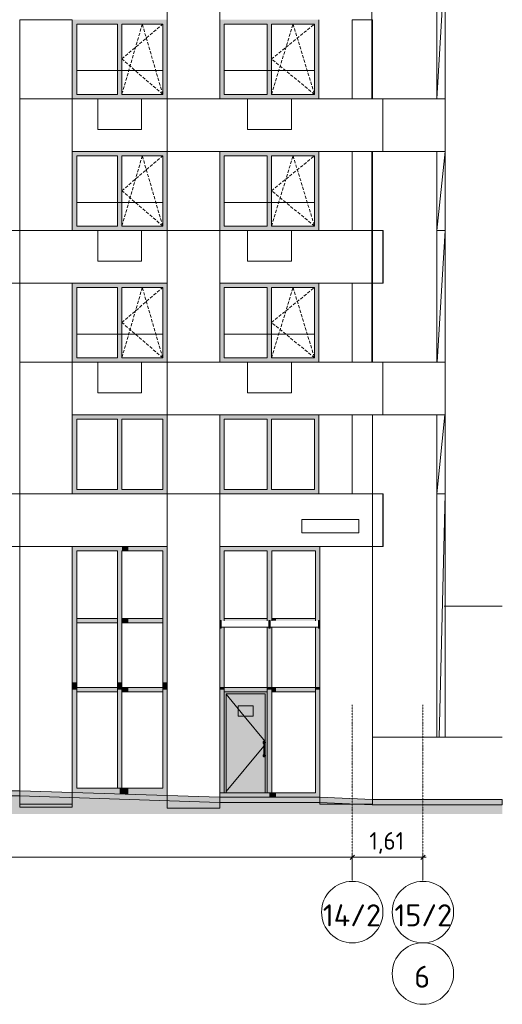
# Model space of a CAD drawing. Header units: millimetres. Extents: x -2957 to 750800, y -5565 to 168688.
# Tile 10 of 22: x 61266 to 72266, y -5565 to 16860. Entities that reach past the tile are written whole.
import ezdxf

# ---------------------------------------------------------------- set-up
doc = ezdxf.new("R2010")
doc.units = ezdxf.units.MM
doc.header["$MEASUREMENT"] = 0
doc.header["$XCLIPFRAME"] = 0
doc.linetypes.add('OO_EOIAAY', pattern=[105.833361, 70.555568, -35.277793])
doc.linetypes.add('Штрихпунктирная', pattern=[6.702778, 3.527778, -1.763889, 0, -1.411111])
for name, color, linetype, lineweight in [('0_Ном._пера__1', 7, 'Continuous', 0), ('0_Ном._пера__120', 7, 'Continuous', 0), ('0_Ном._пера__141', 7, 'Continuous', 5), ('0_Ном._пера__19', 255, 'Continuous', 0), ('0_Ном._пера__2', 8, 'Continuous', 15), ('АР-Чертеж-Размеры.АР_Ном._пера__1', 7, 'Continuous', 0)]:
    doc.layers.add(name, color=color, linetype=linetype, lineweight=lineweight)
doc.layers.add('0_Ном._пера__102', color=7, linetype='Continuous', lineweight=5, true_color=0xcccccc)
doc.layers.add('0_Ном._пера__161', color=7, linetype='Continuous', lineweight=13, true_color=0x6a6a6a)
doc.layers.add('АР-Чертеж-Размеры.АР', color=7, linetype='Continuous')
doc.styles.add('РЎР“Р•РќР•Р\xa0РР\xa0_РЎРўРР›Р¬_1', font='isocpeur.ttf')
doc.styles.add('РЎР“Р•РќР•Р\xa0РР\xa0_РЎРўРР›Р¬_2', font='GOST_Common.ttf')
doc.dimstyles.new('СГЕНЕРИР_СТИЛЬ__1', dxfattribs={"dimtxt": 400, "dimasz": 95, "dimexe": 0.18, "dimexo": 30000, "dimgap": 0, "dimtad": 1, "dimtih": 1, "dimtoh": 1, "dimlfac": 0.001, "dimzin": 0, "dimdsep": 46, "dimtxsty": 'РЎР“Р•РќР•Р\xa0РР\xa0_РЎРўРР›Р¬_2', "dimblk": 'ARROWHEAD_6', "dimblk1": 'ARROWHEAD_6', "dimblk2": 'ARROWHEAD_6', "dimcen": 0.09, "dimclrd": 7, "dimclre": 7, "dimclrt": 7, "dimadec": 0, "dimazin": 0, "dimtfac": 1, "dimtdec": 4, "dimtmove": 0, "dimatfit": 3, "dimfxl": 0, "dimtolj": 1, "dimtzin": 0, "dimarcsym": 0})
picture_1 = doc.add_image_def('image3.png', size_in_pixel=(882, 837))
picture_2 = doc.add_image_def('image1.png', size_in_pixel=(882, 833))
picture_3 = doc.add_image_def('image6.png', size_in_pixel=(877, 829))

# ---------------------------------------------------------------- blocks, each defined once
blk = doc.blocks.new('*D2')
at = {"layer": 'АР-Чертеж-Размеры.АР_Ном._пера__1', "color": 7, "linetype": 'Continuous', "lineweight": 0}
for p, q in [((24852, -2216), (24927, -2216)), ((24977, -2166), (24877, -2266)), ((24927, -2735), (24927, -2123)), ((24927, -2216), (68847, -2216)), ((68897, -2166), (68797, -2266)), ((68847, -2735), (68847, -2123))]:
    blk.add_line(p, q, dxfattribs=at)
at = {"layer": 'АР-Чертеж-Размеры.АР_Ном._пера__1', "color": 7, "lineweight": 0, "insert": (46230, -2136), "char_height": 400, "attachment_point": 7, "style": 'РЎР“Р•РќР•Р\xa0РР\xa0_РЎРўРР›Р¬_2'}
blk.add_mtext('\\A1;{\\pql;\\fGOST Common|b0|i0|c204|p0;\\W1.000000;43,92}', dxfattribs=at)
blk = doc.blocks.new('ARROWHEAD_6')
at = {"color": 0, "linetype": 'Continuous', "lineweight": 0}
for p, q in [((0, 0), (-1, 0)), ((-0.5, -0.5), (0.5, 0.5))]:
    blk.add_line(p, q, dxfattribs=at)
blk = doc.blocks.new('*D4')
at = {"layer": 'АР-Чертеж-Размеры.АР_Ном._пера__1', "color": 7, "linetype": 'Continuous', "lineweight": 0}
for p, q in [((68897, -2166), (68797, -2266)), ((68847, -2735), (68847, -2123)), ((68847, -2216), (70457, -2216)), ((70407, -2266), (70507, -2166)), ((70457, -2735), (70457, -2123)), ((70457, -2216), (70532, -2216))]:
    blk.add_line(p, q, dxfattribs=at)
at = {"layer": 'АР-Чертеж-Размеры.АР_Ном._пера__1', "color": 7, "lineweight": 0, "insert": (69237, -2136), "char_height": 400, "attachment_point": 7, "style": 'РЎР“Р•РќР•Р\xa0РР\xa0_РЎРўРР›Р¬_2'}
blk.add_mtext('\\A1;{\\pql;\\fGOST Common|b0|i0|c204|p0;\\W1.000000;1,61}', dxfattribs=at)

msp = doc.modelspace()

# ---------------------------------------------------------------- hatches: boundary and pattern name
at = {"layer": '0_Ном._пера__1', "linetype": 'Continuous', "lineweight": 0}
msp.add_hatch(color=7, dxfattribs=at).paths.add_polyline_path([(72266.494, -900), (69306.024, -900), (68102.01, -850), (65826.06, -850), (61266.013, -700), (58817.624, -700), (57616.084, -650), (55116.034, -650), (46496.362, -200), (44809.438, -200), (42485.877, 0), (40542.313, 0), (34960.956, 130), (33025.749, 130), (31825.749, 249.966), (29515.484, 249.966), (28315.752, 399.957), (24246.425, 399.957), (24246.554, 350), (21142.335, 350), (17577.459, 350), (17577.459, 550), (13375.95, 550), (11939.362, 600), (11950.54, 900), (9010.063, 900), (9010.063, 1299.693), (5769.407, 1300), (5769.407, 1520), (3604.141, 1520), (2584.243, 1500), (-1426.912, 1600), (-2957.29, 1600), (-2957.29, 1480), (-1428.408, 1480), (2583.924, 1379.971), (3605.317, 1400), (5649.407, 1400), (5649.407, 1180.011), (8890.013, 1179.704), (8890.013, 780), (11819.362, 780), (11819.362, 484.104), (13373.862, 430), (17457.459, 430), (17457.459, 230), (21142.335, 230), (24344.494, 230), (24344.365, 279.957), (28315.737, 272.177), (29515.484, 129.966), (31819.766, 129.966), (33019.766, 10), (34959.559, 10), (40540.916, -120), (42480.722, -120), (44804.283, -320), (46493.232, -320), (55112.904, -770), (57616.084, -770), (58816.258, -820), (61264.04, -820), (65824.087, -970), (68099.519, -970), (69303.533, -1020), (72266.494, -1020)])
at = {"layer": '0_Ном._пера__161', "linetype": 'Continuous', "lineweight": 0, "true_color": 0x696969}
for points in [[(62465.707, 16860), (62465.707, 16760), (62565.584, 16760), (63495.585, 16760), (63595.585, 16760), (64525.586, 16760), (64625.579, 16760), (64625.579, 16860)], [(68086.074, 16860.004), (65826.181, 16860.003), (65826.181, 16760.004), (65926.179, 16760.004), (66906.127, 16760.004), (67006.127, 16760.004), (67986.074, 16760.004), (68086.074, 16760.004)], [(62565.584, 16760), (62465.707, 16760), (62465.707, 15160), (62565.584, 15160)], [(63495.585, 16760), (63495.585, 15160), (63595.585, 15160), (63595.585, 16760)], [(64625.579, 16760), (64525.586, 16760), (64525.586, 15160), (64625.579, 15160)], [(65826.181, 16760.004), (65826.181, 15160.004), (65926.179, 15160.004), (65926.179, 16760.004)], [(66906.127, 16760.004), (66906.127, 15160.004), (67006.127, 15160.004), (67006.127, 16760.004)], [(67986.074, 16760.004), (67986.074, 15160.004), (68086.074, 15160.004), (68086.074, 16760.004)], [(62465.707, 15160), (62465.707, 15060), (64625.579, 15060), (64625.579, 15160), (64525.586, 15160), (63595.585, 15160), (63495.585, 15160), (62565.584, 15160)], [(65826.181, 15160.004), (65826.181, 15060.004), (68086.074, 15060.004), (68086.074, 15160.004), (67986.074, 15160.004), (67006.127, 15160.004), (66906.127, 15160.004), (65926.179, 15160.004)], [(62465.707, 13859.999), (62465.707, 13759.999), (62565.584, 13759.999), (63495.585, 13759.999), (63595.585, 13759.999), (64525.586, 13759.999), (64625.579, 13759.999), (64625.579, 13859.999)], [(62565.584, 13759.999), (62465.707, 13759.999), (62465.707, 12159.999), (62565.584, 12159.999)], [(63495.585, 13759.999), (63495.585, 12159.999), (63595.585, 12159.999), (63595.585, 13759.999)], [(64625.579, 13759.999), (64525.586, 13759.999), (64525.586, 12159.999), (64625.579, 12159.999)], [(68086.074, 13860.004), (65826.181, 13860.004), (65826.181, 13760.004), (65926.179, 13760.004), (66906.127, 13760.004), (67006.127, 13760.004), (67986.074, 13760.004), (68086.074, 13760.004)], [(65826.181, 13760.004), (65826.181, 12160.004), (65926.179, 12160.004), (65926.179, 13760.004)], [(66906.127, 13760.004), (66906.127, 12160.004), (67006.127, 12160.004), (67006.127, 13760.004)], [(67986.074, 13760.004), (67986.074, 12160.004), (68086.074, 12160.004), (68086.074, 13760.004)], [(62465.707, 12159.999), (62465.707, 12059.999), (64625.579, 12059.999), (64625.579, 12159.999), (64525.586, 12159.999), (63595.585, 12159.999), (63495.585, 12159.999), (62565.584, 12159.999)], [(65826.181, 12160.004), (65826.181, 12060.004), (68086.074, 12060.004), (68086.074, 12160.004), (67986.074, 12160.004), (67006.127, 12160.004), (66906.127, 12160.004), (65926.179, 12160.004)], [(62465.707, 10859.999), (62465.707, 10759.999), (62565.584, 10759.999), (63495.585, 10759.999), (63595.585, 10759.999), (64525.586, 10759.999), (64625.579, 10759.999), (64625.579, 10859.999)], [(68086.074, 10860.004), (65826.181, 10860.004), (65826.181, 10760.004), (65926.179, 10760.004), (66906.127, 10760.004), (67006.127, 10760.004), (67986.074, 10760.004), (68086.074, 10760.004)], [(62565.584, 10759.999), (62465.707, 10759.999), (62465.707, 9159.999), (62565.584, 9159.999)], [(63495.585, 10759.999), (63495.585, 9159.999), (63595.585, 9159.999), (63595.585, 10759.999)], [(64625.579, 10759.999), (64525.586, 10759.999), (64525.586, 9159.999), (64625.579, 9159.999)], [(65826.181, 10760.004), (65826.181, 9160.004), (65926.179, 9160.004), (65926.179, 10760.004)], [(66906.127, 10760.004), (66906.127, 9160.004), (67006.127, 9160.004), (67006.127, 10760.004)], [(67986.074, 10760.004), (67986.074, 9160.004), (68086.074, 9160.004), (68086.074, 10760.004)], [(62465.707, 9159.999), (62465.707, 9059.999), (64625.579, 9059.999), (64625.579, 9159.999), (64525.586, 9159.999), (63595.585, 9159.999), (63495.585, 9159.999), (62565.584, 9159.999)], [(65826.181, 9160.004), (65826.181, 9060.004), (68086.074, 9060.004), (68086.074, 9160.004), (67986.074, 9160.004), (67006.127, 9160.004), (66906.127, 9160.004), (65926.179, 9160.004)], [(62465.707, 7859.999), (62465.707, 7759.999), (62565.584, 7759.999), (63495.585, 7759.999), (63595.585, 7759.999), (64525.586, 7759.999), (64625.579, 7759.999), (64625.579, 7859.999)], [(68086.074, 7860.004), (65826.181, 7860.004), (65826.181, 7760.004), (65926.179, 7760.004), (66906.127, 7760.004), (67006.127, 7760.004), (67986.074, 7760.004), (68086.074, 7760.004)], [(62565.584, 7759.999), (62465.707, 7759.999), (62465.707, 6159.999), (62565.584, 6159.999)], [(63495.585, 7759.999), (63495.585, 6159.999), (63595.585, 6159.999), (63595.585, 7759.999)], [(64625.579, 7759.999), (64525.586, 7759.999), (64525.586, 6159.999), (64625.579, 6159.999)], [(65826.181, 7760.004), (65826.181, 6160.004), (65926.179, 6160.004), (65926.179, 7760.004)], [(66906.127, 7760.004), (66906.127, 6160.004), (67006.127, 6160.004), (67006.127, 7760.004)], [(67986.074, 7760.004), (67986.074, 6160.004), (68086.074, 6160.004), (68086.074, 7760.004)], [(62465.707, 6159.999), (62465.707, 6059.999), (64625.579, 6059.999), (64625.579, 6159.999), (64525.586, 6159.999), (63595.585, 6159.999), (63495.585, 6159.999), (62565.584, 6159.999)], [(65826.181, 6160.004), (65826.181, 6060.004), (68086.074, 6060.004), (68086.074, 6160.004), (67986.074, 6160.004), (67006.127, 6160.004), (66906.127, 6160.004), (65926.179, 6160.004)], [(62466.072, 3172.214), (62566.072, 3172.214), (62566.072, 4859.999), (62466.072, 4859.999)], [(62566.072, 4759.999), (63496.007, 4759.999), (63496.007, 4859.999), (62566.072, 4859.999)], [(63496.007, 3122.214), (63596.007, 3122.214), (63596.007, 4859.999), (63496.007, 4859.999)], [(63596.007, 4759.999), (63746.072, 4759.999), (63746.072, 4859.999), (63596.007, 4859.999)], [(63746.072, 4859.999), (63746.072, 4759.999), (64527.595, 4759.999), (64527.595, 4859.999)], [(64527.595, 3172.214), (64626.055, 3172.214), (64626.055, 4860), (64527.595, 4860)], [(65826.061, 4860), (65826.061, 3179.022), (65856.061, 3179.022), (65856.061, 3178.157), (65856.061, 3177.945), (65856.061, 3169.617), (65926.061, 3169.617), (65926.061, 4860)], [(65926.061, 4759.999), (68109.913, 4759.999), (68109.913, 4859.999), (65926.061, 4859.999)], [(67009.481, 4759.999), (66909.481, 4759.999), (66909.481, 3169.617), (66944.481, 3169.617), (66944.481, 3179.022), (66974.481, 3179.022), (66974.481, 3169.617), (67009.481, 3169.617)], [(68034.582, 4759.999), (68009.913, 4759.999), (68009.913, 3169.617), (68079.913, 3169.617), (68079.913, 3177.778), (68109.913, 3177.778), (68109.913, 4759.999)], [(62466.072, 1768.036), (62566.072, 1768.036), (62566.072, 3172.214), (62466.072, 3172.214)], [(62566.072, 3122.214), (63496.007, 3122.214), (63496.007, 3222.214), (62566.072, 3222.214)], [(63596.007, 3122.214), (63746.072, 3122.214), (63746.072, 3222.214), (63596.007, 3222.214)], [(63746.072, 3222.214), (63746.072, 3122.214), (64527.595, 3122.214), (64527.595, 3222.214)], [(64527.595, 1768.036), (64626.055, 1768.036), (64626.055, 3172.214), (64527.595, 3172.214)], [(65826.061, 3179.022), (65826.061, 3036.526), (65856.061, 3036.526), (65856.061, 3179.022)], [(65926.061, 3222.214), (65926.061, 3169.617), (66909.481, 3169.617), (66909.481, 3222.214)], [(66944.481, 3179.022), (66944.481, 3036.526), (66974.481, 3036.526), (66974.481, 3179.022)], [(67009.481, 3222.214), (67009.481, 3169.617), (67106.061, 3169.617), (67106.061, 3222.214)], [(67106.061, 3222.214), (67106.061, 3169.617), (68009.913, 3169.617), (68009.913, 3222.214)], [(68079.913, 3177.778), (68079.913, 3036.526), (68109.913, 3036.526), (68109.913, 3177.778)], [(63496.007, 1768.036), (63596.007, 1768.036), (63596.007, 3122.214), (63496.007, 3122.214)], [(65826.061, 3002.695), (65856.061, 3002.695), (65856.061, 3036.526), (65826.061, 3036.526)], [(65826.061, 1659.47), (65926.061, 1659.47), (65926.061, 3027.927), (65856.061, 3027.927), (65856.061, 3002.695), (65826.061, 3002.695)], [(66909.481, 1659.47), (67009.481, 1659.47), (67009.481, 3027.927), (66974.481, 3027.927), (66974.481, 3002.695), (66944.481, 3002.695), (66944.481, 3027.927), (66909.481, 3027.927)], [(66944.481, 3002.695), (66974.481, 3002.695), (66974.481, 3036.526), (66944.481, 3036.526)], [(68009.913, 3027.927), (68009.913, 1659.47), (68109.913, 1659.47), (68109.913, 3002.695), (68079.913, 3002.695), (68079.913, 3027.927)], [(68079.913, 3002.695), (68109.913, 3002.695), (68109.913, 3036.526), (68079.913, 3036.526)], [(62466.072, 1599.47), (62566.072, 1599.47), (62566.072, 1768.036), (62466.072, 1768.036)], [(62566.072, -641.964), (62566.072, 1599.47), (62466.072, 1599.47), (62466.072, -641.964)], [(62566.072, 1549.47), (63496.007, 1549.47), (63496.007, 1649.47), (62566.072, 1649.47)], [(63496.007, 1599.47), (63596.007, 1599.47), (63596.007, 1768.036), (63496.007, 1768.036)], [(63496.007, -641.964), (63546.007, -641.964), (63596.007, -641.964), (63596.007, 1599.47), (63496.007, 1599.47)], [(63596.007, 1549.47), (63746.072, 1549.47), (63746.072, 1649.47), (63596.007, 1649.47)], [(63746.072, 1649.47), (63746.072, 1549.47), (64527.595, 1549.47), (64527.595, 1649.47)], [(64527.595, 1599.47), (64626.055, 1599.47), (64626.055, 1768.036), (64527.595, 1768.036)], [(64527.595, -641.964), (64626.055, -740.424), (64626.055, 1599.47), (64527.595, 1599.47)], [(65826.061, 1599.47), (65926.061, 1599.47), (65926.061, 1659.47), (65826.061, 1659.47)], [(65926.061, -750.53), (65926.061, 1599.47), (65826.061, 1599.47), (65826.061, -750.53)], [(65926.061, 1549.47), (66909.481, 1549.47), (66909.481, 1649.47), (65926.061, 1649.47)], [(66909.481, 1599.47), (67009.481, 1599.47), (67009.481, 1659.47), (66909.481, 1659.47)], [(66909.481, -750.53), (67009.481, -750.53), (67009.481, 1599.47), (66909.481, 1599.47)], [(67009.481, 1549.47), (67106.061, 1549.47), (67106.061, 1649.47), (67009.481, 1649.47)], [(67106.061, 1549.47), (68009.913, 1549.47), (68009.913, 1599.47), (68009.913, 1649.47), (67106.061, 1649.47)], [(68009.913, 1599.47), (68109.913, 1599.47), (68109.913, 1659.47), (68009.913, 1659.47)], [(68109.913, -855.353), (68109.913, 1599.47), (68009.913, 1599.47), (68009.913, -750.53)], [(65926.061, 1549.47), (65971.061, 1504.47), (66864.481, 1504.47), (66909.481, 1549.47)], [(65926.061, -750.53), (65971.061, -750.53), (65971.061, 1504.47), (65926.061, 1549.47)], [(66864.481, 109.502), (66864.853, 108.705), (66866.071, 104.159), (66866.481, 99.47), (66866.071, 94.782), (66864.853, 90.236), (66864.481, 89.439), (66864.481, -750.53), (66909.481, -750.53), (66909.481, 1549.47), (66864.481, 1504.47), (66864.481, 409.502), (66864.853, 408.705), (66866.071, 404.159), (66866.481, 399.47), (66866.071, 394.782), (66864.853, 390.236), (66864.481, 389.439)], [(66246.061, 999.47), (66589.481, 999.47), (66589.481, 1229.47), (66246.061, 1229.47)], [(66849.481, 374.455), (66849.481, 124.485), (66852.981, 122.853), (66856.837, 120.153), (66860.165, 116.825), (66862.864, 112.97), (66864.481, 109.502), (66864.481, 389.439), (66862.864, 385.97), (66860.165, 382.115), (66856.837, 378.787), (66852.981, 376.088)], [(62466.072, -641.964), (62466.072, -739.475), (63546.007, -774.999), (63546.007, -641.964)], [(63546.007, -641.964), (63546.007, -774.999), (63746.072, -781.58), (63746.072, -641.964)], [(64626.056, -810.527), (64626.056, -740.424), (64527.595, -641.964), (63746.072, -641.964), (63746.072, -781.58)], [(65826.061, -750.53), (65826.06, -850), (66959.481, -850.53), (66959.481, -750.53)], [(66959.481, -750.53), (66959.481, -850.53), (67106.061, -850.53), (67106.061, -750.53)], [(67106.061, -750.53), (67106.061, -850.53), (68109.913, -855.353), (68009.913, -750.53)]]:
    msp.add_hatch(color=251, dxfattribs=at).paths.add_polyline_path(points)
h = msp.add_hatch(color=251, dxfattribs=at)
h.paths.add_polyline_path([(65971.061, 1504.47), (65971.061, -750.53), (66864.481, -750.53), (66864.481, 89.439), (66862.864, 85.97), (66860.165, 82.115), (66856.837, 78.787), (66852.981, 76.087), (66848.716, 74.098), (66844.17, 72.88), (66839.481, 72.47), (66834.793, 72.88), (66830.247, 74.098), (66825.981, 76.087), (66822.126, 78.787), (66818.798, 82.115), (66816.099, 85.97), (66814.11, 90.236), (66812.892, 94.782), (66812.481, 99.47), (66812.892, 104.159), (66814.11, 108.705), (66816.099, 112.97), (66818.798, 116.825), (66822.126, 120.153), (66825.981, 122.853), (66829.481, 124.485), (66829.481, 374.455), (66825.981, 376.088), (66822.126, 378.787), (66818.798, 382.115), (66816.099, 385.97), (66814.11, 390.236), (66812.892, 394.782), (66812.481, 399.47), (66812.892, 404.159), (66814.11, 408.705), (66816.099, 412.97), (66818.798, 416.825), (66822.126, 420.153), (66825.981, 422.853), (66830.247, 424.842), (66834.793, 426.06), (66839.481, 426.47), (66844.17, 426.06), (66848.716, 424.842), (66852.981, 422.853), (66856.837, 420.153), (66860.165, 416.825), (66862.864, 412.97), (66864.481, 409.502), (66864.481, 1504.47)])
h.paths.add_polyline_path([(66246.061, 1229.47), (66589.481, 1229.47), (66589.481, 999.47), (66246.061, 999.47)], flags=0)
at = {"layer": '0_Ном._пера__19', "linetype": 'Continuous', "lineweight": 0}
msp.add_hatch(color=255, dxfattribs=at).paths.add_polyline_path([(-1428.408, 1480), (-2957.29, 1480), (-2957.29, -1229.779), (72266.494, -1229.779), (72266.494, -1020), (69303.533, -1020), (68099.519, -970), (65824.087, -970), (61264.04, -820), (58816.258, -820), (57616.084, -770), (55112.904, -770), (46493.232, -320), (44804.283, -320), (42480.722, -120), (40540.916, -120), (34959.559, 10), (33019.766, 10), (31819.766, 129.966), (29515.484, 129.966), (28315.752, 279.957), (24344.365, 279.77), (24344.494, 230), (21142.335, 230), (17457.459, 230), (17457.459, 430), (13373.862, 430), (11819.362, 484.104), (11819.362, 780), (8890.013, 780), (8890.013, 1179.704), (5649.407, 1180.011), (5649.407, 1400), (3605.317, 1400), (2583.924, 1379.971)])

# ---------------------------------------------------------------- linework, layer by layer
at = {"layer": '0_Ном._пера__1', "color": 7, "linetype": 'Continuous', "lineweight": 0}
for p, q in [((70774.395, 15060), (70774.398, 19860)), ((70774.396, 15060), (70955.856, 18060)), ((62565.584, 15700), (64525.586, 15700)), ((63595.585, 15700), (64525.586, 15700)), ((65926.179, 15700), (67986.074, 15700)), ((67006.127, 15700), (67986.074, 15700)), ((63046.015, 15060), (64046.015, 15060)), ((63046.015, 14360), (63046.015, 15060)), ((64046.015, 14360), (64046.015, 15060)), ((66461.023, 15060), (67461.023, 15060)), ((66461.023, 14360), (66461.023, 15060)), ((67461.023, 14360), (67461.023, 15060)), ((63046.015, 14360), (64046.015, 14360)), ((66461.023, 14360), (67461.023, 14360)), ((70774.391, 12060), (70966.033, 13860)), ((70774.392, 9060), (70774.395, 13860)), ((62565.584, 12700.001), (64525.586, 12700.001)), ((63595.585, 12700), (64525.586, 12700)), ((65926.179, 12700.001), (67986.074, 12700.001)), ((67006.127, 12700), (67986.074, 12700)), ((63046.015, 12060), (64046.015, 12060)), ((63046.015, 11360), (63046.015, 12060)), ((64046.015, 11360), (64046.015, 12060)), ((66461.023, 12060), (67461.023, 12060)), ((66461.023, 11360), (66461.023, 12060)), ((67461.023, 11360), (67461.023, 12060)), ((70966.028, 12060), (70774.391, 12060)), ((70784.568, 9060), (70966.028, 12060)), ((63046.015, 11360), (64046.015, 11360)), ((66461.023, 11360), (67461.023, 11360)), ((62565.584, 9700), (64525.586, 9700)), ((65926.179, 9700), (67986.074, 9700)), ((63046.015, 9060), (64046.015, 9060)), ((63046.015, 8360), (63046.015, 9060)), ((64046.015, 8360), (64046.015, 9060)), ((66461.023, 9060), (67461.023, 9060)), ((66461.023, 8360), (66461.023, 9060)), ((67461.023, 8360), (67461.023, 9060)), ((63046.015, 8360), (64046.015, 8360)), ((66461.023, 8360), (67461.023, 8360)), ((70774.387, 519.976), (70774.391, 7860)), ((70774.391, 6060), (70955.85, 7860)), ((70966.028, 6060), (70774.391, 6060)), ((70829.642, 519.976), (70966.028, 6060)), ((62466.072, 4860), (62466.072, -741.964)), ((62566.072, 3222.214), (62566.072, 4759.999)), ((62566.072, 4759.999), (63496.007, 4759.999)), ((63496.007, 3122.214), (63496.007, 4759.999)), ((63596.007, 4759.999), (63746.072, 4759.999)), ((63596.007, 3222.214), (63596.007, 4759.999)), ((63746.072, 4759.999), (64527.595, 4759.999)), ((64527.595, 3222.214), (64527.595, 4759.999)), ((65926.061, 3222.214), (65926.061, 4759.999)), ((65926.061, 4759.999), (66909.481, 4759.999)), ((66909.481, 3169.617), (66909.481, 4759.999)), ((67009.481, 3222.214), (67009.481, 4759.999)), ((67009.481, 4759.999), (67106.061, 4759.999)), ((67106.061, 4759.999), (68009.913, 4759.999)), ((68009.913, 3222.214), (68009.913, 4759.999)), ((62566.072, 3172.214), (62566.072, 3222.214)), ((62566.072, 3222.214), (63496.007, 3222.214)), ((62566.072, 3172.214), (62566.072, 3122.214)), ((63596.007, 3122.214), (63596.007, 3222.214)), ((63596.007, 3222.214), (63746.072, 3222.214)), ((63746.072, 3222.214), (64527.595, 3222.214)), ((64527.595, 3172.214), (64527.595, 3222.214)), ((64527.595, 3122.214), (64527.595, 3172.214)), ((65826.061, 3036.526), (65826.061, 3179.022)), ((65856.061, 3179.022), (65826.061, 3179.022)), ((65856.061, 3179.022), (65856.061, 3036.526)), ((65926.061, 3172.214), (65926.061, 3222.214)), ((65926.061, 3222.214), (66909.481, 3222.214)), ((65926.061, 3172.214), (65926.061, 3169.617)), ((66944.481, 3036.526), (66944.481, 3179.022)), ((66974.481, 3179.022), (66944.481, 3179.022)), ((66974.481, 3179.022), (66974.481, 3036.526)), ((67009.481, 3222.214), (67106.061, 3222.214)), ((67009.481, 3169.617), (67009.481, 3222.214)), ((67106.061, 3222.214), (68009.913, 3222.214)), ((68009.913, 3172.214), (68009.913, 3222.214)), ((68079.913, 3036.526), (68079.913, 3177.778)), ((68079.913, 3177.778), (68109.913, 3177.778)), ((68109.913, 3177.778), (68109.913, 3036.526)), ((62566.072, 1768.036), (62566.072, 3122.214)), ((62566.072, 3122.214), (63496.007, 3122.214)), ((63496.007, 1768.036), (63496.007, 3122.214)), ((63596.007, 1768.036), (63596.007, 3122.214)), ((63596.007, 3122.214), (63746.072, 3122.214)), ((63746.072, 3122.214), (64527.595, 3122.214)), ((64527.595, 1768.036), (64527.595, 3122.214)), ((65826.061, 3002.695), (65826.061, 3036.526)), ((65856.061, 3036.526), (65826.061, 3036.526)), ((65856.061, 3002.695), (65826.061, 3002.695)), ((65856.061, 3036.526), (65856.061, 3002.695)), ((65926.061, 1659.47), (65926.061, 3027.927)), ((66909.481, 1659.47), (66909.481, 3027.927)), ((66944.481, 3002.695), (66944.481, 3036.526)), ((66974.481, 3036.526), (66944.481, 3036.526)), ((66974.481, 3002.695), (66944.481, 3002.695)), ((66974.481, 3036.526), (66974.481, 3002.695)), ((67009.481, 1659.47), (67009.481, 3027.927)), ((68009.913, 1659.47), (68009.913, 3027.927)), ((68079.913, 3028.365), (68079.913, 3036.526)), ((68109.913, 3036.526), (68079.913, 3036.526)), ((68079.913, 3002.695), (68079.913, 3027.927)), ((68109.913, 3002.695), (68079.913, 3002.695)), ((68109.913, 3036.526), (68109.913, 3002.695)), ((62566.072, 1649.47), (62566.072, 1768.036)), ((62566.072, 1649.47), (63496.007, 1649.47)), ((62566.072, 1649.47), (62566.072, 1549.47)), ((63496.007, 1649.47), (63496.007, 1768.036)), ((63496.007, 1599.47), (63496.007, 1649.47)), ((63496.007, -641.964), (63496.007, 1599.47)), ((63596.007, 1649.47), (63596.007, 1768.036)), ((63596.007, 1649.47), (63746.072, 1649.47)), ((63596.007, 1649.47), (63596.007, 1549.47)), ((63746.072, 1649.47), (64527.595, 1649.47)), ((64527.595, 1649.47), (64527.595, 1768.036)), ((64527.595, 1599.47), (64527.595, 1649.47)), ((64527.595, 1549.47), (64527.595, 1599.47)), ((65926.061, 1649.47), (65926.061, 1659.47)), ((65926.061, 1599.47), (65926.061, 1649.47)), ((65926.061, 1649.47), (66909.481, 1649.47)), ((65926.061, 1549.47), (65926.061, 1599.47)), ((66909.481, 1649.47), (66909.481, 1659.47)), ((66909.481, 1599.47), (66909.481, 1649.47)), ((66909.481, 1549.47), (66909.481, 1599.47)), ((67009.481, 1649.47), (67009.481, 1659.47)), ((67009.481, 1649.47), (67106.061, 1649.47)), ((67009.481, 1599.47), (67009.481, 1649.47)), ((67009.481, 1549.47), (67009.481, 1599.47)), ((67106.061, 1649.47), (68009.913, 1649.47)), ((68009.913, 1649.47), (68009.913, 1659.47)), ((68009.913, 1599.47), (68009.913, 1649.47)), ((68009.913, 1549.47), (68009.913, 1599.47)), ((62566.072, -641.964), (62566.072, 1549.47)), ((62566.072, 1549.47), (63496.007, 1549.47)), ((63596.007, -641.964), (63596.007, 1549.47)), ((63596.007, 1549.47), (63746.072, 1549.47)), ((63746.072, 1549.47), (64527.595, 1549.47)), ((64527.595, -641.964), (64527.595, 1549.47)), ((65926.061, 1549.47), (65926.061, -750.53)), ((66909.481, 1549.47), (65926.061, 1549.47)), ((65971.061, -750.53), (65971.061, 1504.47)), ((65971.061, 1504.47), (66864.481, 1504.47)), ((65971.061, 1499.261), (66246.061, 1166.96)), ((66864.481, 1504.47), (66864.481, 409.502)), ((66909.481, -750.53), (66909.481, 1549.47)), ((67009.481, 1549.47), (67106.061, 1549.47)), ((67009.481, -750.53), (67009.481, 1549.47)), ((67106.061, 1549.47), (68009.913, 1549.47)), ((68009.913, -750.53), (68009.913, 1549.47)), ((66246.061, 999.47), (66246.061, 1229.47)), ((66246.061, 1229.47), (66589.481, 1229.47)), ((66246.061, 1166.96), (66384.669, 999.47)), ((66589.481, 1229.47), (66589.481, 999.47)), ((66589.481, 999.47), (66246.061, 999.47)), ((66384.669, 999.47), (66864.481, 419.679)), ((65971.061, -720.321), (66829.481, 316.968)), ((66812.481, 399.47), (66812.892, 404.159)), ((66812.892, 394.782), (66812.481, 399.47)), ((66812.892, 404.159), (66814.11, 408.705)), ((66814.11, 390.236), (66812.892, 394.782)), ((66814.11, 408.705), (66816.099, 412.97)), ((66816.099, 385.97), (66814.11, 390.236)), ((66816.099, 412.97), (66818.798, 416.825)), ((66818.798, 382.115), (66816.099, 385.97)), ((66818.798, 416.825), (66822.126, 420.153)), ((66822.126, 378.787), (66818.798, 382.115)), ((66822.126, 420.153), (66825.981, 422.853)), ((66825.981, 376.087), (66822.126, 378.787)), ((66825.981, 422.853), (66830.247, 424.842)), ((66829.481, 374.455), (66825.981, 376.087)), ((66829.633, 401.207), (66829.481, 399.47)), ((66829.481, 384.47), (66829.481, 399.47)), ((66829.481, 114.47), (66829.481, 384.47)), ((66830.084, 402.89), (66829.633, 401.207)), ((66830.821, 404.47), (66830.084, 402.89)), ((66830.821, 386.541), (66830.084, 385.887)), ((66830.247, 424.842), (66834.793, 426.06)), ((66831.821, 405.898), (66830.821, 404.47)), ((66831.821, 387.133), (66830.821, 386.541)), ((66833.053, 407.131), (66831.821, 405.898)), ((66833.053, 387.643), (66831.821, 387.133)), ((66834.481, 408.13), (66833.053, 407.131)), ((66834.481, 388.057), (66833.053, 387.643)), ((66836.061, 408.867), (66834.481, 408.13)), ((66836.061, 388.363), (66834.481, 388.057)), ((66834.793, 426.06), (66839.481, 426.47)), ((66837.745, 409.318), (66836.061, 408.867)), ((66837.745, 388.549), (66836.061, 388.363)), ((66839.481, 409.47), (66837.745, 409.318)), ((66839.481, 388.612), (66837.745, 388.549)), ((66839.481, 426.47), (66844.17, 426.06)), ((66841.218, 409.318), (66839.481, 409.47)), ((66841.218, 388.549), (66839.481, 388.612)), ((66842.902, 408.867), (66841.218, 409.318)), ((66842.902, 388.363), (66841.218, 388.549)), ((66844.481, 408.13), (66842.902, 408.867)), ((66844.481, 388.057), (66842.902, 388.363)), ((66844.17, 426.06), (66848.716, 424.842)), ((66845.909, 407.131), (66844.481, 408.13)), ((66845.909, 387.643), (66844.481, 388.057)), ((66847.142, 405.898), (66845.909, 407.131)), ((66847.142, 387.133), (66845.909, 387.643)), ((66848.142, 404.47), (66847.142, 405.898)), ((66848.142, 386.541), (66847.142, 387.133)), ((66848.878, 402.89), (66848.142, 404.47)), ((66848.878, 385.887), (66848.142, 386.541)), ((66848.716, 424.842), (66852.981, 422.853)), ((66849.329, 401.207), (66848.878, 402.89)), ((66849.481, 399.47), (66849.329, 401.207)), ((66849.481, 384.47), (66849.481, 399.47)), ((66849.481, 114.47), (66849.481, 384.47)), ((66852.981, 376.087), (66849.481, 374.455)), ((66849.481, 341.135), (66864.481, 359.261)), ((66852.981, 422.853), (66856.837, 420.153)), ((66856.837, 378.787), (66852.981, 376.087)), ((66856.837, 420.153), (66860.165, 416.825)), ((66860.165, 382.115), (66856.837, 378.787)), ((66860.165, 416.825), (66862.864, 412.97)), ((66862.864, 385.97), (66860.165, 382.115)), ((66862.864, 412.97), (66864.853, 408.705)), ((66864.853, 390.236), (66862.864, 385.97)), ((66864.481, 389.439), (66864.481, 109.502)), ((66864.853, 408.705), (66866.071, 404.159)), ((66866.071, 394.782), (66864.853, 390.236)), ((66866.071, 404.159), (66866.481, 399.47)), ((66866.481, 399.47), (66866.071, 394.782)), ((66812.481, 99.47), (66812.892, 104.159)), ((66812.892, 94.782), (66812.481, 99.47)), ((66812.892, 104.159), (66814.11, 108.705)), ((66814.11, 90.236), (66812.892, 94.782)), ((66814.11, 108.705), (66816.099, 112.97)), ((66816.099, 85.97), (66814.11, 90.236)), ((66816.099, 112.97), (66818.798, 116.825)), ((66818.798, 82.115), (66816.099, 85.97)), ((66818.798, 116.825), (66822.126, 120.153)), ((66822.126, 78.787), (66818.798, 82.115)), ((66822.126, 120.153), (66825.981, 122.853)), ((66825.981, 76.087), (66822.126, 78.787)), ((66825.981, 122.853), (66829.481, 124.485)), ((66830.247, 74.098), (66825.981, 76.087)), ((66829.481, 99.47), (66829.481, 114.47)), ((66829.633, 97.734), (66829.481, 99.47)), ((66830.084, 96.05), (66829.633, 97.734)), ((66830.821, 112.399), (66830.084, 113.053)), ((66830.821, 94.47), (66830.084, 96.05)), ((66834.793, 72.88), (66830.247, 74.098)), ((66831.821, 111.808), (66830.821, 112.399)), ((66831.821, 93.042), (66830.821, 94.47)), ((66833.053, 111.297), (66831.821, 111.808)), ((66833.053, 91.81), (66831.821, 93.042)), ((66834.481, 110.883), (66833.053, 111.297)), ((66834.481, 90.81), (66833.053, 91.81)), ((66836.061, 110.578), (66834.481, 110.883)), ((66836.061, 90.073), (66834.481, 90.81)), ((66839.481, 72.47), (66834.793, 72.88)), ((66837.745, 110.391), (66836.061, 110.578)), ((66837.745, 89.622), (66836.061, 90.073)), ((66839.481, 110.328), (66837.745, 110.391)), ((66839.481, 89.47), (66837.745, 89.622)), ((66841.218, 110.391), (66839.481, 110.328)), ((66841.218, 89.622), (66839.481, 89.47)), ((66844.17, 72.88), (66839.481, 72.47)), ((66842.902, 110.578), (66841.218, 110.391)), ((66842.902, 90.073), (66841.218, 89.622)), ((66844.481, 110.883), (66842.902, 110.578)), ((66844.481, 90.81), (66842.902, 90.073)), ((66848.716, 74.098), (66844.17, 72.88)), ((66845.909, 111.297), (66844.481, 110.883)), ((66845.909, 91.81), (66844.481, 90.81)), ((66847.142, 111.808), (66845.909, 111.297)), ((66847.142, 93.042), (66845.909, 91.81)), ((66848.142, 112.399), (66847.142, 111.808)), ((66848.142, 94.47), (66847.142, 93.042)), ((66848.878, 113.053), (66848.142, 112.399)), ((66848.878, 96.05), (66848.142, 94.47)), ((66852.981, 76.087), (66848.716, 74.098)), ((66849.329, 97.734), (66848.878, 96.05)), ((66849.481, 99.47), (66849.329, 97.734)), ((66849.481, 124.485), (66852.981, 122.853)), ((66849.481, 99.47), (66849.481, 114.47)), ((66852.981, 122.853), (66856.837, 120.153)), ((66856.837, 78.787), (66852.981, 76.087)), ((66856.837, 120.153), (66860.165, 116.825)), ((66860.165, 82.115), (66856.837, 78.787)), ((66860.165, 116.825), (66862.864, 112.97)), ((66862.864, 85.97), (66860.165, 82.115)), ((66862.864, 112.97), (66864.853, 108.705)), ((66864.853, 90.236), (66862.864, 85.97)), ((66864.481, 89.439), (66864.481, -750.53)), ((66864.853, 108.705), (66866.071, 104.159)), ((66866.071, 94.782), (66864.853, 90.236)), ((66866.071, 104.159), (66866.481, 99.47)), ((66866.481, 99.47), (66866.071, 94.782)), ((62566.072, -641.964), (63496.007, -641.964)), ((63496.007, -641.964), (63546.007, -641.964)), ((63546.007, -641.964), (63596.007, -641.964)), ((63596.007, -641.964), (63746.072, -641.964)), ((63746.072, -641.964), (64527.595, -641.964)), ((65826.061, -750.53), (65926.061, -750.53)), ((65926.061, -750.53), (65971.061, -750.53)), ((65971.061, -750.53), (66864.481, -750.53)), ((66864.481, -750.53), (66909.481, -750.53)), ((66909.481, -750.53), (66959.481, -750.53)), ((66959.481, -750.53), (67009.481, -750.53)), ((67009.481, -750.53), (67106.061, -750.53)), ((67106.061, -750.53), (68009.913, -750.53))]:
    msp.add_line(p, q, dxfattribs=at)
at = {"layer": '0_Ном._пера__1', "color": 7, "linetype": 'Штрихпунктирная', "lineweight": 0}
for p, q in [((68846.585, 256.256), (68846.585, 1256.256)), ((70456.585, 256.256), (70456.585, 1256.256)), ((68846.585, 256.256), (68846.585, -2764.634)), ((70456.585, 256.256), (70456.585, -2764.634))]:
    msp.add_line(p, q, dxfattribs=at)
at = {"layer": '0_Ном._пера__1', "color": 7, "linetype": 'Continuous', "lineweight": 0}
for points in [[(65826.014, 15060), (64626.072, 15060), (64626.072, 18060), (65826.014, 18060)], [(62466.008, 15060), (61266.066, 15060), (61266.066, 16860), (62466.008, 16860)], [(68846.024, 15060.602), (69309.918, 15060.602), (69309.918, 16860.602), (68846.024, 16860.602)], [(62466.008, 12060), (61266.066, 12060), (61266.066, 15060), (62466.008, 15060)], [(62466.008, 15060), (64626.329, 15060), (64626.329, 13860), (62466.008, 13860)], [(64626.329, 15060), (69545.803, 15060), (69545.803, 13860), (64626.329, 13860)], [(69545.803, 15060), (70966.033, 15060), (70966.033, 13860), (69545.803, 13860)], [(65826.061, 12060), (64626.119, 12060), (64626.119, 13860), (65826.061, 13860)], [(68846.024, 12060), (69309.918, 12060), (69309.918, 13860), (68846.024, 13860)], [(61266.046, 12060), (64626.329, 12060), (64626.329, 10860), (61266.046, 10860)], [(65826.061, 9060), (64626.119, 9060), (64626.119, 12060), (65826.061, 12060)], [(65826.061, 12060), (69309.918, 12060), (69309.918, 10860), (65826.061, 10860)], [(69309.918, 12060), (69545.803, 12060), (69545.803, 10860), (69309.918, 10860)], [(62466.008, 9060), (61266.066, 9060), (61266.066, 10860), (62466.008, 10860)], [(68846.024, 9060), (69309.918, 9060), (69309.918, 10860), (68846.024, 10860)], [(62466.008, 6060), (61266.066, 6060), (61266.066, 9060), (62466.008, 9060)], [(62466.008, 9060), (64626.329, 9060), (64626.329, 7860), (62466.008, 7860)], [(64626.329, 9060), (69545.803, 9060), (69545.803, 7860), (64626.329, 7860)], [(69545.803, 9060), (70966.03, 9060), (70966.03, 7860), (69545.803, 7860)], [(65826.061, 6060), (64626.119, 6060), (64626.119, 7860), (65826.061, 7860)], [(68846.024, 6060), (69309.918, 6060), (69309.918, 7860), (68846.024, 7860)], [(61266.046, 6060), (64626.329, 6060), (64626.329, 4860), (61266.046, 4860)], [(65826.061, -1100), (64626.119, -1100), (64626.119, 6060), (65826.061, 6060)], [(65826.061, 6060), (69309.918, 6060), (69309.918, 4860), (65826.061, 4860)], [(69309.918, 6060), (69545.803, 6060), (69545.803, 4860), (69309.918, 4860)], [(62466.008, -1004.433), (61266.066, -1004.433), (61266.066, 4860), (62466.008, 4860)]]:
    msp.add_lwpolyline(points, close=True, dxfattribs=at)
for points in [[(68109.913, -855.353), (68109.913, 4860), (69309.855, 4860), (69309.855, -900)], [(70944.442, 3500), (72266.494, 3500)], [(69306.024, 519.976), (72266.494, 519.976)], [(42485.877, 0), (44809.438, -200), (46496.362, -200), (55116.034, -650), (57616.084, -650), (58817.624, -700), (61266.013, -700), (65826.06, -850), (68102.01, -850), (69306.024, -900), (72266.494, -900)], [(42480.722, -120), (44804.283, -320), (46493.232, -320), (55112.904, -770), (57616.084, -770), (58816.258, -820), (61264.04, -820), (65824.087, -970), (68099.519, -970), (69303.533, -1020), (72266.494, -1020), (72266.494, -900)]]:
    msp.add_lwpolyline(points, dxfattribs=at)
at = {"layer": '0_Ном._пера__1', "color": 7, "linetype": 'Continuous', "lineweight": 0, "flags": 128}
msp.add_lwpolyline([(42480.722, -120), (44804.283, -320), (46493.232, -320), (55112.904, -770), (57616.084, -770), (58816.258, -820), (61264.04, -820), (65824.087, -970), (68099.519, -970), (69303.533, -1020), (72266.494, -1020), (72266.494, -900), (69306.024, -900), (68102.01, -850), (65826.06, -850), (61266.013, -700), (58817.624, -700), (57616.084, -650), (55116.034, -650), (46496.362, -200), (44809.438, -200), (42485.877, 0)], dxfattribs=at)
at = {"layer": '0_Ном._пера__1', "color": 7, "linetype": 'Continuous', "lineweight": 0}
for centre in [(68846.585, -3464.634), (70456.585, -3464.634), (70456.585, -4864.634)]:
    msp.add_circle(centre, 700, dxfattribs=at)
at = {"layer": '0_Ном._пера__102', "color": 254, "linetype": 'Continuous', "lineweight": 5, "true_color": 0xcccccc, "flags": 128}
msp.add_lwpolyline([(67694.814, 5473.999), (68994.814, 5474.041), (68994.823, 5174.041), (67694.823, 5173.999)], close=True, dxfattribs=at)
at = {"layer": '0_Ном._пера__120', "color": 7, "linetype": 'Continuous', "lineweight": 0}
for p, q in [((68086.074, 16760.004), (68086.074, 16860.004)), ((62565.584, 15160), (62565.584, 16760)), ((62565.584, 16760), (63495.585, 16760)), ((63495.585, 16760), (63495.585, 15160)), ((63595.585, 15160), (63595.585, 16760)), ((63595.585, 16760), (64525.586, 16760)), ((64525.586, 16760), (64525.586, 15160)), ((65926.179, 15160.004), (65926.179, 16760.004)), ((65926.179, 16760.004), (66906.127, 16760.004)), ((66906.127, 16760.004), (66906.127, 15160.004)), ((67006.127, 15160.004), (67006.127, 16760.004)), ((67006.127, 16760.004), (67986.074, 16760.004)), ((67986.074, 16760.004), (67986.074, 15160.004)), ((68086.074, 15160.004), (68086.074, 16760.004)), ((63495.585, 15160), (62565.584, 15160)), ((64525.586, 15160), (63595.585, 15160)), ((66906.127, 15160.004), (65926.179, 15160.004)), ((67986.074, 15160.004), (67006.127, 15160.004)), ((68086.074, 15060.004), (68086.074, 15160.004)), ((62565.584, 12159.999), (62565.584, 13759.999)), ((62565.584, 13759.999), (63495.585, 13759.999)), ((63495.585, 13759.999), (63495.585, 12159.999)), ((63595.585, 12159.999), (63595.585, 13759.999)), ((63595.585, 13759.999), (64525.586, 13759.999)), ((64525.586, 13759.999), (64525.586, 12159.999)), ((65926.179, 12160.004), (65926.179, 13760.004)), ((65926.179, 13760.004), (66906.127, 13760.004)), ((66906.127, 13760.004), (66906.127, 12160.004)), ((67006.127, 12160.004), (67006.127, 13760.004)), ((67006.127, 13760.004), (67986.074, 13760.004)), ((67986.074, 13760.004), (67986.074, 12160.004)), ((68086.074, 13760.004), (68086.074, 13860.004)), ((68086.074, 12160.004), (68086.074, 13760.004)), ((63495.585, 12159.999), (62565.584, 12159.999)), ((64525.586, 12159.999), (63595.585, 12159.999)), ((66906.127, 12160.004), (65926.179, 12160.004)), ((67986.074, 12160.004), (67006.127, 12160.004)), ((68086.074, 12060.004), (68086.074, 12160.004)), ((68086.074, 10760.004), (68086.074, 10860.004)), ((62565.584, 9159.999), (62565.584, 10759.999)), ((62565.584, 10759.999), (63495.585, 10759.999)), ((63495.585, 10759.999), (63495.585, 9159.999)), ((63595.585, 9159.999), (63595.585, 10759.999)), ((63595.585, 10759.999), (64525.586, 10759.999)), ((64525.586, 10759.999), (64525.586, 9159.999)), ((65926.179, 9160.004), (65926.179, 10760.004)), ((65926.179, 10760.004), (66906.127, 10760.004)), ((66906.127, 10760.004), (66906.127, 9160.004)), ((67006.127, 9160.004), (67006.127, 10760.004)), ((67006.127, 10760.004), (67986.074, 10760.004)), ((67986.074, 10760.004), (67986.074, 9160.004)), ((68086.074, 9160.004), (68086.074, 10760.004)), ((63495.585, 9159.999), (62565.584, 9159.999)), ((64525.586, 9159.999), (63595.585, 9159.999)), ((66906.127, 9160.004), (65926.179, 9160.004)), ((67986.074, 9160.004), (67006.127, 9160.004)), ((68086.074, 9060.004), (68086.074, 9160.004)), ((68086.074, 7760.004), (68086.074, 7860.004)), ((62565.584, 6159.999), (62565.584, 7759.999)), ((62565.584, 7759.999), (63495.585, 7759.999)), ((63495.585, 7759.999), (63495.585, 6159.999)), ((63595.585, 6159.999), (63595.585, 7759.999)), ((63595.585, 7759.999), (64525.586, 7759.999)), ((64525.586, 7759.999), (64525.586, 6159.999)), ((65926.179, 6160.004), (65926.179, 7760.004)), ((65926.179, 7760.004), (66906.127, 7760.004)), ((66906.127, 7760.004), (66906.127, 6160.004)), ((67006.127, 6160.004), (67006.127, 7760.004)), ((67006.127, 7760.004), (67986.074, 7760.004)), ((67986.074, 7760.004), (67986.074, 6160.004)), ((68086.074, 6160.004), (68086.074, 7760.004)), ((63495.585, 6159.999), (62565.584, 6159.999)), ((64525.586, 6159.999), (63595.585, 6159.999)), ((66906.127, 6160.004), (65926.179, 6160.004)), ((67986.074, 6160.004), (67006.127, 6160.004)), ((68086.074, 6060.004), (68086.074, 6160.004))]:
    msp.add_line(p, q, dxfattribs=at)
at = {"layer": '0_Ном._пера__120', "color": 7, "linetype": 'OO_EOIAAY', "lineweight": 0}
for p, q in [((64060.585, 16759.999), (63595.585, 15159.999)), ((63595.585, 15965), (64525.586, 16759.999)), ((64525.586, 15159.999), (64060.585, 16759.999)), ((67006.127, 15160.004), (67496.101, 16760.004)), ((67006.127, 15965.001), (67986.074, 16760.004)), ((67496.101, 16760.004), (67986.074, 15160.004)), ((64525.586, 15159.999), (63595.585, 15965)), ((67986.074, 15160.004), (67006.127, 15965.001)), ((64060.585, 13760), (63595.585, 12160)), ((63595.585, 12965), (64525.586, 13760)), ((64525.586, 12160), (64060.585, 13760)), ((67006.127, 12160.005), (67496.101, 13760.005)), ((67006.127, 12965.002), (67986.074, 13760.005)), ((67496.101, 13760.005), (67986.074, 12160.005)), ((64525.586, 12160), (63595.585, 12965)), ((67986.074, 12160.005), (67006.127, 12965.002)), ((64060.585, 10759.999), (63595.585, 9159.999)), ((63595.585, 9965), (64525.586, 10759.999)), ((64525.586, 9159.999), (64060.585, 10759.999)), ((67006.127, 9160.004), (67496.101, 10760.004)), ((67006.127, 9965.001), (67986.074, 10760.004)), ((67496.101, 10760.004), (67986.074, 9160.004)), ((64525.586, 9159.999), (63595.585, 9965)), ((67986.074, 9160.004), (67006.127, 9965.001))]:
    msp.add_line(p, q, dxfattribs=at)
at = {"layer": '0_Ном._пера__141', "color": 7, "linetype": 'Continuous', "lineweight": 5}
msp.add_circle((70456.585, -3464.634), 0.5, dxfattribs=at)
at = {"layer": '0_Ном._пера__2', "color": 8, "linetype": 'Continuous', "lineweight": 15}
for p, q in [((64626.055, 4860), (62466.008, 4860)), ((66944.481, 3027.927), (65856.061, 3027.927)), ((68079.913, 3027.927), (66974.481, 3027.927)), ((68079.913, 3027.927), (68079.913, 3028.365))]:
    msp.add_line(p, q, dxfattribs=at)

# ---------------------------------------------------------------- texts
at = {"layer": '0_Ном._пера__141', "color": 7, "linetype": 'Continuous', "lineweight": 5, "char_height": 500, "attachment_point": 7, "style": 'РЎР“Р•РќР•Р\xa0РР\xa0_РЎРўРР›Р¬_1'}
for s, insert in [('\\A1;{\\pql;\\fISOCPEUR|b0|i0|c204|p0;\\W1.000000;14/2}', (68173.035, -3787.214)), ('\\A1;{\\pql;\\fISOCPEUR|b0|i0|c204|p0;\\W1.000000;15/2}', (69806.26, -3787.214)), ('\\A1;{\\pql;\\fISOCPEUR|b0|i0|c204|p0;\\W1.000000;6}', (70257.875, -5187.215))]:
    msp.add_mtext(s, dxfattribs=dict(at, insert=insert))

# ---------------------------------------------------------------- dimensions: what is measured, and where the dimension line sits
at = {"layer": 'АР-Чертеж-Размеры.АР', "color": 7, "linetype": 'Continuous', "lineweight": 0}
for base, p1, p2, picture, middle in [((68846.585, -2216.278), (24926.827, -2764.634), (68846.585, -2764.634), '*D2', (46900.216, -1936.278)), ((70456.585, -2216.278), (68846.585, -2764.634), (70456.585, -2764.634), '*D4', (69755.299, -1936.278))]:
    dim = msp.add_linear_dim(base=base, p1=p1, p2=p2, dimstyle='СГЕНЕРИР_СТИЛЬ__1', dxfattribs=at)
    dim.commit()
    dim.dimension.update_dxf_attribs({"geometry": picture, "text_midpoint": middle, "dimtype": 160})

# ---------------------------------------------------------------- pictures from other files: only their frames are drawn
at = {"linetype": 'Continuous', "lineweight": 0}
image = msp.add_image(picture_1, insert=(64626.283, 15060), size_in_units=(1199.731, 4800), dxfattribs=at)
image.set_boundary_path([(-0.5, -0.5), (881.5, 836.5)])
image = msp.add_image(picture_1, insert=(69296.024, 15060), size_in_units=(1670.038, 4800), dxfattribs=at)
image.set_boundary_path([(-0.5, -0.5), (881.5, 836.5)])
image = msp.add_image(picture_2, insert=(61266.276, 16860), size_in_units=(1199.731, 1800), rotation=0, dxfattribs=at)
image.dxf.v_pixel = (-3e-16, -2.1608644)
image.set_boundary_path([(-0.5, -0.5), (881.5, 832.5)])
image = msp.add_image(picture_1, insert=(68846.024, 15060.301), size_in_units=(450, 1800.301), dxfattribs=at)
image.set_boundary_path([(-0.5, -0.5), (881.5, 836.5)])
image = msp.add_image(picture_1, insert=(61266.003, 12060), size_in_units=(1200.005, 3000), dxfattribs=at)
image.set_boundary_path([(-0.5, -0.5), (881.5, 836.5)])
image = msp.add_image(picture_3, insert=(62466.014, 13860), size_in_units=(8500.048, 1199.868), dxfattribs=at)
image.set_boundary_path([(-0.5, -0.5), (876.5, 828.5)])
image = msp.add_image(picture_1, insert=(64626.329, 9060), size_in_units=(1199.731, 4800), dxfattribs=at)
image.set_boundary_path([(-0.5, -0.5), (881.5, 836.5)])
image = msp.add_image(picture_1, insert=(68846.024, 12060), size_in_units=(450, 1800), dxfattribs=at)
image.set_boundary_path([(-0.5, -0.5), (881.5, 836.5)])
image = msp.add_image(picture_1, insert=(69296.024, 9060), size_in_units=(1670.038, 4800), dxfattribs=at)
image.set_boundary_path([(-0.5, -0.5), (881.5, 836.5)])
image = msp.add_image(picture_3, insert=(58815.932, 10860), size_in_units=(5810.082, 1200), dxfattribs=at)
image.set_boundary_path([(-0.5, -0.5), (876.5, 828.5)])
image = msp.add_image(picture_3, insert=(65826.061, 10860), size_in_units=(3722.153, 1199.868), dxfattribs=at)
image.set_boundary_path([(-0.5, -0.5), (876.5, 828.5)])
image = msp.add_image(picture_2, insert=(61266.276, 10860), size_in_units=(1199.731, 1800), rotation=0, dxfattribs=at)
image.dxf.v_pixel = (-3e-16, -2.1608644)
image.set_boundary_path([(-0.5, -0.5), (881.5, 832.5)])
image = msp.add_image(picture_1, insert=(68846.024, 9060), size_in_units=(456.363, 1800), dxfattribs=at)
image.set_boundary_path([(-0.5, -0.5), (881.5, 836.5)])
image = msp.add_image(picture_1, insert=(61266.003, 6060), size_in_units=(1200.005, 3000), dxfattribs=at)
image.set_boundary_path([(-0.5, -0.5), (881.5, 836.5)])
image = msp.add_image(picture_3, insert=(62466.014, 7860.005), size_in_units=(8500.048, 1199.868), dxfattribs=at)
image.set_boundary_path([(-0.5, -0.5), (876.5, 828.5)])
image = msp.add_image(picture_1, insert=(64626.329, -1100), size_in_units=(1199.732, 8960), dxfattribs=at)
image.set_boundary_path([(-0.5, -0.5), (881.5, 836.5)])
image = msp.add_image(picture_1, insert=(68846.024, 6060), size_in_units=(463.831, 1800), dxfattribs=at)
image.set_boundary_path([(-0.5, -0.5), (881.5, 836.5)])
image = msp.add_image(picture_1, insert=(70966.062, 519.976), size_in_units=(1660.038, 7340.029), rotation=180, dxfattribs=at)
image.dxf.v_pixel = (0, 8.7694493)
image.set_boundary_path([(-0.5, -0.5), (881.5, 836.5)])
image = msp.add_image(picture_3, insert=(58815.932, 4860), size_in_units=(5810.082, 1200), dxfattribs=at)
image.set_boundary_path([(-0.5, -0.5), (876.5, 828.5)])
image = msp.add_image(picture_3, insert=(65826.061, 4860), size_in_units=(3722.153, 1199.868), dxfattribs=at)
image.set_boundary_path([(-0.5, -0.5), (876.5, 828.5)])
image = msp.add_image(picture_1, insert=(61266.046, -1072.565), size_in_units=(1199.962, 5932.564), dxfattribs=at)
image.set_boundary_path([(-0.5, -0.5), (881.5, 836.5)])
image = msp.add_image(picture_1, insert=(68109.913, -1004.433), size_in_units=(1199.962, 5864.432), dxfattribs=at)
image.set_boundary_path([(-0.5, -0.5), (881.5, 836.5)])

doc.saveas('drawing.dxf')
